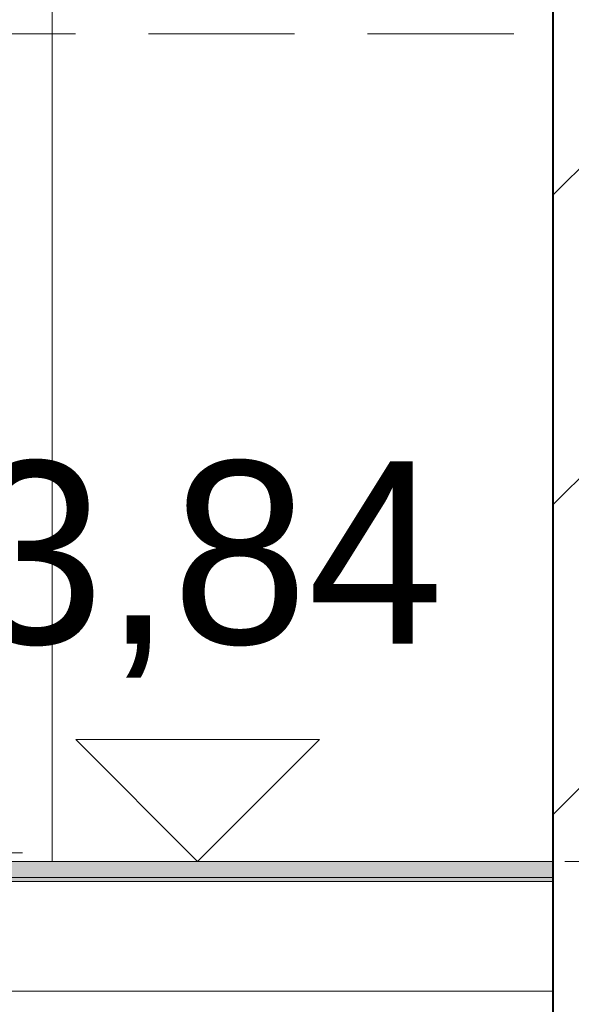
# Model space of a CAD drawing. Header units: millimetres. Extents: x 67877 to 166263, y -957 to 33454.
# Tile 56 of 98: x 83344 to 84024, y 10750 to 11963. Entities that reach past the tile are written whole.
import ezdxf

# ---------------------------------------------------------------- set-up
doc = ezdxf.new("R2010")
doc.units = ezdxf.units.MM
doc.linetypes.add('Przerywana gęsta', pattern=[135, 90, -45])
doc.linetypes.add('Wipeout_Contour', pattern=[1000, 0, -1000])
for name, color, linetype, lineweight in [('0_Nr_pióra__1', 7, 'Continuous', 13), ('0_Nr_pióra__103', 7, 'Continuous', 5), ('0_Nr_pióra__122', 255, 'Continuous', 0), ('inw_schody zewnętrzne_Nr_pióra__1', 7, 'Continuous', 13), ('inw_schody zewnętrzne_Nr_pióra__103', 7, 'Continuous', 5), ('inw_schody zewnętrzne_Nr_pióra__27', 7, 'Continuous', 40), ('inw_schody zewnętrzne_Nr_pióra__87', 7, 'Continuous', 13), ('inw_ściany zewnętrzne_Nr_pióra__61', 251, 'Continuous', 13)]:
    doc.layers.add(name, color=color, linetype=linetype, lineweight=lineweight)
doc.layers.add('inw_schody zewnętrzne', color=7, linetype='Continuous')
doc.styles.add('STYL_AUTOMATYCZNY_1', font='GOTHIC.TTF')
pattern_1 = [(45, (51469.33, 7089.58), (-190.9188, 190.9188), [])]

# ---------------------------------------------------------------- blocks, each defined once
blk = doc.blocks.new('Wymiary_64_4', base_point=(771825.4, 8063.1))
at = {"layer": '0_Nr_pióra__1', "linetype": 'Continuous'}
for p, q in [((771825.4, 8063.1), (771675.4, 8213.1)), ((771675.4, 8213.1), (771975.4, 8213.1)), ((771975.4, 8213.1), (771825.4, 8063.1))]:
    blk.add_line(p, q, dxfattribs=at)
at = {"layer": '0_Nr_pióra__1', "insert": (771367.1, 8289.4), "char_height": 225, "attachment_point": 7, "style": 'STYL_AUTOMATYCZNY_1'}
blk.add_mtext('\\A1;{\\pql;\\fCentury Gothic|b0|i0|c238|p34;+3,84}', dxfattribs=at)

msp = doc.modelspace()

# ---------------------------------------------------------------- linework, layer by layer
at = {"layer": '0_Nr_pióra__103', "linetype": 'Continuous'}
for p, q in [((83344.407, 10936.455), (83316.762, 10936.455)), ((83347.752, 10936.455), (83344.407, 10936.455))]:
    msp.add_line(p, q, dxfattribs=at)
at = {"layer": 'inw_schody zewnętrzne_Nr_pióra__103', "linetype": 'Continuous'}
for p, q in [((83583.797, 10926.011), (83467.133, 10926.011)), ((83693.52, 10926.011), (83583.797, 10926.011)), ((83795.832, 10926.011), (83693.52, 10926.011))]:
    msp.add_line(p, q, dxfattribs=at)

# ---------------------------------------------------------------- wipeouts: each hides what was drawn before it
at = {"linetype": 'Wipeout_Contour', "ltscale": 4629981.715435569}
msp.add_wipeout([(83356.485, 10910.679), (83356.501, 10906.002), (83358.843, 10906.002), (83365.673, 10911.094), (83362.393, 10909.815), (83356.79, 10910.788)], dxfattribs=at)
at = {"linetype": 'Wipeout_Contour', "ltscale": 3088972.797203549}
msp.add_wipeout([(83890.294, 11946.011), (83890.294, 10926.011), (83976.503, 10926.011), (83976.503, 11946.011)], dxfattribs=at).dxf.layer = 'inw_schody zewnętrzne'

# ---------------------------------------------------------------- next in the draw order: linework, layer by layer
at = {"layer": 'inw_schody zewnętrzne_Nr_pióra__103', "linetype": 'Continuous'}
msp.add_line((83890.294, 10926.011), (83795.832, 10926.011), dxfattribs=at)

# ---------------------------------------------------------------- next in the draw order: wipeouts: each hides what was drawn before it
at = {"linetype": 'Wipeout_Contour', "ltscale": 3086670.141436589}
msp.add_wipeout([(83370.877, 10915.833), (83356.468, 10915.805), (83356.47, 10915.264), (83370.017, 10915.525)], dxfattribs=at)
at = {"linetype": 'Wipeout_Contour', "ltscale": 2314984.226566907}
msp.add_wipeout([(83356.501, 10906.002), (83356.503, 10905.183), (83358.843, 10906.002)], dxfattribs=at)
at = {"linetype": 'Wipeout_Contour', "ltscale": 3089194.368576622}
msp.add_wipeout([(83976.503, 10926.011), (84001.087, 10926.011), (84001.087, 11946.011), (83976.503, 11946.011)], dxfattribs=at).dxf.layer = 'inw_schody zewnętrzne'

# ---------------------------------------------------------------- next in the draw order: linework, layer by layer
at = {"layer": 'inw_schody zewnętrzne_Nr_pióra__87', "linetype": 'Continuous'}
msp.add_line((83976.503, 10926.011), (83890.294, 10926.011), dxfattribs=at)

# ---------------------------------------------------------------- next in the draw order: wipeouts: each hides what was drawn before it
at = {"linetype": 'Wipeout_Contour', "ltscale": 2314984.20972171}
msp.add_wipeout([(83356.503, 10905.183), (83356.506, 10904.356), (83358.843, 10906.002)], dxfattribs=at)
at = {"linetype": 'Wipeout_Contour', "ltscale": 3089295.495354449}
msp.add_wipeout([(83976.503, 14826.011), (83976.503, 11946.011), (84001.087, 11946.011), (84001.087, 14826.011)], dxfattribs=at).dxf.layer = 'inw_schody zewnętrzne'

# ---------------------------------------------------------------- next in the draw order: wipeouts: each hides what was drawn before it
at = {"linetype": 'Wipeout_Contour', "ltscale": 2314982.292884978}
msp.add_wipeout([(83356.484, 10910.841), (83356.485, 10910.679), (83356.79, 10910.788)], dxfattribs=at)
at = {"linetype": 'Wipeout_Contour', "ltscale": 9279808.509525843}
msp.add_wipeout([(86059.331, 10926.011), (86059.331, 11946.011), (85950.368, 11946.011), (85176.674, 11946.011), (84632.483, 11946.011), (84225.838, 11946.011), (84001.087, 11946.011), (84001.087, 10926.011), (84225.838, 10926.011), (84632.483, 10926.011), (85176.674, 10926.011), (85950.368, 10926.011)], dxfattribs=at).dxf.layer = 'inw_schody zewnętrzne'

# ---------------------------------------------------------------- next in the draw order: hatches: boundary and pattern name
at = {"layer": 'inw_schody zewnętrzne_Nr_pióra__1', "linetype": 'Continuous'}
h = msp.add_hatch(dxfattribs=at)
h.set_pattern_fill('Bloczki_ceramiczne_0004', color=256, style=0, pattern_type=2)
h.set_pattern_definition(pattern_1)
h.paths.add_polyline_path([(86059.331, 10926.011), (86059.331, 11946.011), (85950.368, 11946.011), (85176.674, 11946.011), (84632.483, 11946.011), (84225.838, 11946.011), (84001.087, 11946.011), (84001.087, 10926.011), (84225.838, 10926.011), (84632.483, 10926.011), (85176.674, 10926.011), (85950.368, 10926.011)])

# ---------------------------------------------------------------- next in the draw order: wipeouts: each hides what was drawn before it
at = {"linetype": 'Wipeout_Contour', "ltscale": 6945020.186793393}
msp.add_wipeout([(83347.752, 10915.805), (83372.042, 10915.842), (83370.877, 10915.833), (83370.017, 10915.525), (83356.47, 10915.264), (83356.484, 10910.841), (83362.393, 10909.815), (83384.053, 10918.263), (83363.296, 10921.869)], dxfattribs=at)

# ---------------------------------------------------------------- next in the draw order: linework, layer by layer
at = {"layer": '0_Nr_pióra__103', "linetype": 'Continuous'}
msp.add_line((83384.053, 10926.011), (83384.053, 12018.263), dxfattribs=at)
at = {"layer": 'inw_schody zewnętrzne_Nr_pióra__103', "linetype": 'Continuous'}
msp.add_line((83467.133, 10926.011), (83372.047, 10926.011), dxfattribs=at)

# ---------------------------------------------------------------- next in the draw order: block references
at = {"linetype": 'Continuous'}
msp.add_blockref('Wymiary_64_4', (83563.402, 10926.011), dxfattribs=at)

# ---------------------------------------------------------------- next in the draw order: wipeouts: each hides what was drawn before it
at = {"linetype": 'Wipeout_Contour', "ltscale": 9280111.495333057}
msp.add_wipeout([(84225.838, 14826.011), (84001.087, 14826.011), (84001.087, 11946.011), (84225.838, 11946.011), (84632.483, 11946.011), (85176.674, 11946.011), (85950.368, 11946.011), (86059.331, 11946.011), (86059.331, 14826.011), (85950.368, 14826.011), (85176.674, 14826.011), (84632.483, 14826.011)], dxfattribs=at).dxf.layer = 'inw_schody zewnętrzne'
at = {"linetype": 'Wipeout_Contour', "ltscale": 9278676.03291601}
msp.add_wipeout([(84166.469, 10926.011), (84001.087, 10926.011), (84001.087, 7086.011), (84166.469, 7086.011), (84550.753, 7086.011), (85058.886, 7086.011), (85769.337, 7086.011), (86058.218, 7086.011), (86058.218, 10926.011), (85769.337, 10926.011), (85058.886, 10926.011), (84550.753, 10926.011)], dxfattribs=at).dxf.layer = 'inw_schody zewnętrzne'

# ---------------------------------------------------------------- next in the draw order: hatches: boundary and pattern name
at = {"layer": '0_Nr_pióra__1', "linetype": 'Continuous'}
msp.add_hatch(color=256, dxfattribs=at).paths.add_polyline_path([(84001.087, 10901.011), (84001.087, 10926.011), (82359.872, 10926.011), (82359.872, 10901.011)])
at = {"layer": '0_Nr_pióra__122', "linetype": 'Continuous'}
msp.add_hatch(color=256, dxfattribs=at).paths.add_polyline_path([(84001.087, 10906.011), (84001.087, 10926.011), (82359.872, 10926.011), (82359.872, 10906.011)])
at = {"layer": 'inw_schody zewnętrzne_Nr_pióra__1', "linetype": 'Continuous'}
h = msp.add_hatch(dxfattribs=at)
h.set_pattern_fill('Bloczki_ceramiczne_0004', color=256, style=0, pattern_type=2)
h.set_pattern_definition(pattern_1)
h.paths.add_polyline_path([(84225.838, 14826.011), (84001.087, 14826.011), (84001.087, 11946.011), (84225.838, 11946.011), (84632.483, 11946.011), (85176.674, 11946.011), (85950.368, 11946.011), (86059.331, 11946.011), (86059.331, 14826.011), (85950.368, 14826.011), (85176.674, 14826.011), (84632.483, 14826.011)])
h = msp.add_hatch(dxfattribs=at)
h.set_pattern_fill('Bloczki_ceramiczne_0004', color=256, style=0, pattern_type=2)
h.set_pattern_definition(pattern_1)
h.paths.add_polyline_path([(84166.469, 10926.011), (84001.087, 10926.011), (84001.087, 7086.011), (84166.469, 7086.011), (84550.753, 7086.011), (85058.886, 7086.011), (85769.337, 7086.011), (86058.218, 7086.011), (86058.218, 10926.011), (85769.337, 10926.011), (85058.886, 10926.011), (84550.753, 10926.011)])

# ---------------------------------------------------------------- next in the draw order: linework, layer by layer
at = {"layer": '0_Nr_pióra__1', "linetype": 'Continuous', "flags": 128}
for points in [[(84001.087, 10906.011), (84001.087, 10926.011), (82359.872, 10926.011), (82359.872, 10906.011)], [(84001.087, 10901.011), (84001.087, 10926.011), (82359.872, 10926.011), (82359.872, 10901.011)]]:
    msp.add_lwpolyline(points, close=True, dxfattribs=at)
at = {"layer": '0_Nr_pióra__103', "linetype": 'Continuous'}
msp.add_line((82359.022, 10766.011), (84001.087, 10766.011), dxfattribs=at)
at = {"layer": 'inw_schody zewnętrzne_Nr_pióra__27', "linetype": 'Continuous'}
for p, q in [((84001.087, 14826.011), (84001.087, 11946.011)), ((84001.087, 11946.011), (84001.087, 10926.011)), ((84001.087, 10926.011), (84001.087, 7086.011))]:
    msp.add_line(p, q, dxfattribs=at)
at = {"layer": 'inw_schody zewnętrzne_Nr_pióra__87', "linetype": 'Continuous'}
msp.add_line((84001.087, 10926.011), (83976.503, 10926.011), dxfattribs=at)
at = {"layer": 'inw_ściany zewnętrzne_Nr_pióra__61', "linetype": 'Przerywana gęsta', "ltscale": 2, "flags": 128}
for points in [[(81072.816, 11946.011), (90410.826, 11946.011)], [(82665.7, 10926.011), (90410.826, 10926.011)]]:
    msp.add_lwpolyline(points, dxfattribs=at)

doc.saveas('drawing.dxf')
